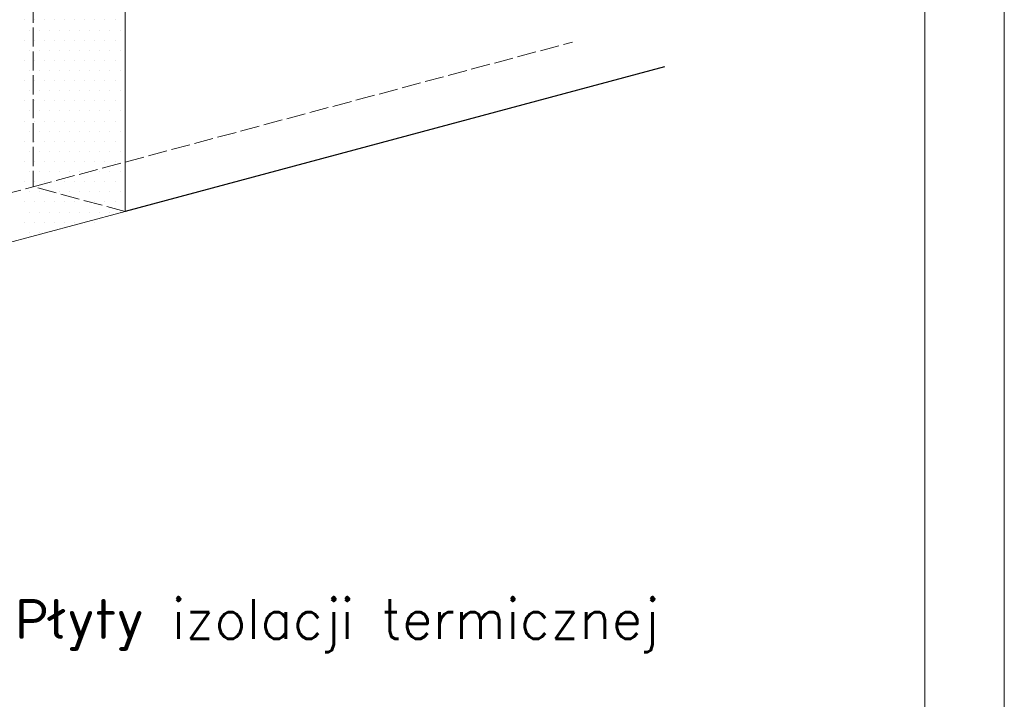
# Model space of a CAD drawing. Header units: millimetres. Extents: x 0 to 152651, y 46550 to 81081.
# Tile 55 of 109: x 140597 to 141215, y 50831 to 51258. Entities that reach past the tile are written whole.
import ezdxf

# ---------------------------------------------------------------- set-up
doc = ezdxf.new("R2010")
doc.units = ezdxf.units.MM
doc.linetypes.add('ACAD_ISO02W100', pattern=[15, 12, -3])
for name, color, linetype, lineweight in [('cienka', 3, 'Continuous', 18), ('linia', 100, 'Continuous', 25), ('przerywa', 100, 'ACAD_ISO02W100', 5)]:
    doc.layers.add(name, color=color, linetype=linetype, lineweight=lineweight)
doc.styles.get("Standard").update_dxf_attribs({"font": 'GOTHIC.TTF'})

msp = doc.modelspace()

# ---------------------------------------------------------------- linework, layer by layer
at = {"layer": 'cienka', "color": 18, "true_color": 0x000000}
for p, q in [((141215.372, 52489.514), (141215.372, 49519.514)), ((141215.372, 49519.514), (141215.372, 52489.514)), ((141215.372, 49519.514), (141215.372, 52489.514)), ((141165.372, 52439.514), (141165.372, 49569.514))]:
    msp.add_line(p, q, dxfattribs=at)
at = {"layer": 'linia', "color": 18, "lineweight": 20, "true_color": 0x000000}
for p, q in [((140663.205, 51387.281), (140663.205, 51137.281)), ((140599.569, 51257.539), (140599.569, 51257.539)), ((140605.919, 51257.539), (140605.919, 51257.539)), ((140612.269, 51257.539), (140612.269, 51257.539)), ((140618.619, 51257.539), (140618.619, 51257.539)), ((140624.969, 51257.539), (140624.969, 51257.539)), ((140631.319, 51257.539), (140631.319, 51257.539)), ((140637.669, 51257.539), (140637.669, 51257.539)), ((140644.019, 51257.539), (140644.019, 51257.539)), ((140650.369, 51257.539), (140650.369, 51257.539)), ((140656.719, 51257.539), (140656.719, 51257.539)), ((140663.069, 51257.539), (140663.069, 51257.539)), ((140602.744, 51251.189), (140602.744, 51251.189)), ((140609.094, 51251.189), (140609.094, 51251.189)), ((140615.444, 51251.189), (140615.444, 51251.189)), ((140621.794, 51251.189), (140621.794, 51251.189)), ((140628.144, 51251.189), (140628.144, 51251.189)), ((140634.494, 51251.189), (140634.494, 51251.189)), ((140640.844, 51251.189), (140640.844, 51251.189)), ((140647.194, 51251.189), (140647.194, 51251.189)), ((140653.544, 51251.189), (140653.544, 51251.189)), ((140659.894, 51251.189), (140659.894, 51251.189)), ((140599.569, 51244.839), (140599.569, 51244.839)), ((140605.919, 51244.839), (140605.919, 51244.839)), ((140612.269, 51244.839), (140612.269, 51244.839)), ((140618.619, 51244.839), (140618.619, 51244.839)), ((140624.969, 51244.839), (140624.969, 51244.839)), ((140631.319, 51244.839), (140631.319, 51244.839)), ((140637.669, 51244.839), (140637.669, 51244.839)), ((140644.019, 51244.839), (140644.019, 51244.839)), ((140650.369, 51244.839), (140650.369, 51244.839)), ((140656.719, 51244.839), (140656.719, 51244.839)), ((140663.069, 51244.839), (140663.069, 51244.839)), ((140602.744, 51238.489), (140602.744, 51238.489)), ((140609.094, 51238.489), (140609.094, 51238.489)), ((140615.444, 51238.489), (140615.444, 51238.489)), ((140621.794, 51238.489), (140621.794, 51238.489)), ((140628.144, 51238.489), (140628.144, 51238.489)), ((140634.494, 51238.489), (140634.494, 51238.489)), ((140640.844, 51238.489), (140640.844, 51238.489)), ((140647.194, 51238.489), (140647.194, 51238.489)), ((140653.544, 51238.489), (140653.544, 51238.489)), ((140659.894, 51238.489), (140659.894, 51238.489)), ((140599.569, 51232.139), (140599.569, 51232.139)), ((140605.919, 51232.139), (140605.919, 51232.139)), ((140612.269, 51232.139), (140612.269, 51232.139)), ((140618.619, 51232.139), (140618.619, 51232.139)), ((140624.969, 51232.139), (140624.969, 51232.139)), ((140631.319, 51232.139), (140631.319, 51232.139)), ((140637.669, 51232.139), (140637.669, 51232.139)), ((140644.019, 51232.139), (140644.019, 51232.139)), ((140650.369, 51232.139), (140650.369, 51232.139)), ((140656.719, 51232.139), (140656.719, 51232.139)), ((140663.069, 51232.139), (140663.069, 51232.139)), ((140602.744, 51225.789), (140602.744, 51225.789)), ((140609.094, 51225.789), (140609.094, 51225.789)), ((140615.444, 51225.789), (140615.444, 51225.789)), ((140621.794, 51225.789), (140621.794, 51225.789)), ((140628.144, 51225.789), (140628.144, 51225.789)), ((140634.494, 51225.789), (140634.494, 51225.789)), ((140640.844, 51225.789), (140640.844, 51225.789)), ((140647.194, 51225.789), (140647.194, 51225.789)), ((140653.544, 51225.789), (140653.544, 51225.789)), ((140659.894, 51225.789), (140659.894, 51225.789)), ((140599.569, 51219.439), (140599.569, 51219.439)), ((140605.919, 51219.439), (140605.919, 51219.439)), ((140612.269, 51219.439), (140612.269, 51219.439)), ((140618.619, 51219.439), (140618.619, 51219.439)), ((140624.969, 51219.439), (140624.969, 51219.439)), ((140631.319, 51219.439), (140631.319, 51219.439)), ((140637.669, 51219.439), (140637.669, 51219.439)), ((140644.019, 51219.439), (140644.019, 51219.439)), ((140650.369, 51219.439), (140650.369, 51219.439)), ((140656.719, 51219.439), (140656.719, 51219.439)), ((140663.069, 51219.439), (140663.069, 51219.439)), ((140602.744, 51213.089), (140602.744, 51213.089)), ((140609.094, 51213.089), (140609.094, 51213.089)), ((140615.444, 51213.089), (140615.444, 51213.089)), ((140621.794, 51213.089), (140621.794, 51213.089)), ((140628.144, 51213.089), (140628.144, 51213.089)), ((140634.494, 51213.089), (140634.494, 51213.089)), ((140640.844, 51213.089), (140640.844, 51213.089)), ((140647.194, 51213.089), (140647.194, 51213.089)), ((140653.544, 51213.089), (140653.544, 51213.089)), ((140659.894, 51213.089), (140659.894, 51213.089)), ((140599.569, 51206.739), (140599.569, 51206.739)), ((140605.919, 51206.739), (140605.919, 51206.739)), ((140612.269, 51206.739), (140612.269, 51206.739)), ((140618.619, 51206.739), (140618.619, 51206.739)), ((140624.969, 51206.739), (140624.969, 51206.739)), ((140631.319, 51206.739), (140631.319, 51206.739)), ((140637.669, 51206.739), (140637.669, 51206.739)), ((140644.019, 51206.739), (140644.019, 51206.739)), ((140650.369, 51206.739), (140650.369, 51206.739)), ((140656.719, 51206.739), (140656.719, 51206.739)), ((140663.069, 51206.739), (140663.069, 51206.739)), ((140602.744, 51200.389), (140602.744, 51200.389)), ((140609.094, 51200.389), (140609.094, 51200.389)), ((140615.444, 51200.389), (140615.444, 51200.389)), ((140621.794, 51200.389), (140621.794, 51200.389)), ((140628.144, 51200.389), (140628.144, 51200.389)), ((140634.494, 51200.389), (140634.494, 51200.389)), ((140640.844, 51200.389), (140640.844, 51200.389)), ((140647.194, 51200.389), (140647.194, 51200.389)), ((140653.544, 51200.389), (140653.544, 51200.389)), ((140659.894, 51200.389), (140659.894, 51200.389)), ((140599.569, 51194.039), (140599.569, 51194.039)), ((140605.919, 51194.039), (140605.919, 51194.039)), ((140612.269, 51194.039), (140612.269, 51194.039)), ((140618.619, 51194.039), (140618.619, 51194.039)), ((140624.969, 51194.039), (140624.969, 51194.039)), ((140631.319, 51194.039), (140631.319, 51194.039)), ((140637.669, 51194.039), (140637.669, 51194.039)), ((140644.019, 51194.039), (140644.019, 51194.039)), ((140650.369, 51194.039), (140650.369, 51194.039)), ((140656.719, 51194.039), (140656.719, 51194.039)), ((140663.069, 51194.039), (140663.069, 51194.039)), ((140602.744, 51187.689), (140602.744, 51187.689)), ((140609.094, 51187.689), (140609.094, 51187.689)), ((140615.444, 51187.689), (140615.444, 51187.689)), ((140621.794, 51187.689), (140621.794, 51187.689)), ((140628.144, 51187.689), (140628.144, 51187.689)), ((140634.494, 51187.689), (140634.494, 51187.689)), ((140640.844, 51187.689), (140640.844, 51187.689)), ((140647.194, 51187.689), (140647.194, 51187.689)), ((140653.544, 51187.689), (140653.544, 51187.689)), ((140659.894, 51187.689), (140659.894, 51187.689)), ((140599.569, 51181.339), (140599.569, 51181.339)), ((140605.919, 51181.339), (140605.919, 51181.339)), ((140612.269, 51181.339), (140612.269, 51181.339)), ((140618.619, 51181.339), (140618.619, 51181.339)), ((140624.969, 51181.339), (140624.969, 51181.339)), ((140631.319, 51181.339), (140631.319, 51181.339)), ((140637.669, 51181.339), (140637.669, 51181.339)), ((140644.019, 51181.339), (140644.019, 51181.339)), ((140650.369, 51181.339), (140650.369, 51181.339)), ((140656.719, 51181.339), (140656.719, 51181.339)), ((140663.069, 51181.339), (140663.069, 51181.339)), ((140602.744, 51174.989), (140602.744, 51174.989)), ((140609.094, 51174.989), (140609.094, 51174.989)), ((140615.444, 51174.989), (140615.444, 51174.989)), ((140621.794, 51174.989), (140621.794, 51174.989)), ((140628.144, 51174.989), (140628.144, 51174.989)), ((140634.494, 51174.989), (140634.494, 51174.989)), ((140640.844, 51174.989), (140640.844, 51174.989)), ((140647.194, 51174.989), (140647.194, 51174.989)), ((140653.544, 51174.989), (140653.544, 51174.989)), ((140659.894, 51174.989), (140659.894, 51174.989)), ((140599.569, 51168.639), (140599.569, 51168.639)), ((140605.919, 51168.639), (140605.919, 51168.639)), ((140612.269, 51168.639), (140612.269, 51168.639)), ((140618.619, 51168.639), (140618.619, 51168.639)), ((140624.969, 51168.639), (140624.969, 51168.639)), ((140631.319, 51168.639), (140631.319, 51168.639)), ((140637.669, 51168.639), (140637.669, 51168.639)), ((140644.019, 51168.639), (140644.019, 51168.639)), ((140650.369, 51168.639), (140650.369, 51168.639)), ((140656.719, 51168.639), (140656.719, 51168.639)), ((140663.069, 51168.639), (140663.069, 51168.639)), ((140602.744, 51162.289), (140602.744, 51162.289)), ((140609.094, 51162.289), (140609.094, 51162.289)), ((140615.444, 51162.289), (140615.444, 51162.289)), ((140621.794, 51162.289), (140621.794, 51162.289)), ((140628.144, 51162.289), (140628.144, 51162.289)), ((140634.494, 51162.289), (140634.494, 51162.289)), ((140640.844, 51162.289), (140640.844, 51162.289)), ((140647.194, 51162.289), (140647.194, 51162.289)), ((140653.544, 51162.289), (140653.544, 51162.289)), ((140659.894, 51162.289), (140659.894, 51162.289)), ((140599.569, 51155.939), (140599.569, 51155.939)), ((140605.919, 51155.939), (140605.919, 51155.939)), ((140612.269, 51155.939), (140612.269, 51155.939)), ((140618.619, 51155.939), (140618.619, 51155.939)), ((140624.969, 51155.939), (140624.969, 51155.939)), ((140631.319, 51155.939), (140631.319, 51155.939)), ((140637.669, 51155.939), (140637.669, 51155.939)), ((140644.019, 51155.939), (140644.019, 51155.939)), ((140650.369, 51155.939), (140650.369, 51155.939)), ((140656.719, 51155.939), (140656.719, 51155.939)), ((140663.069, 51155.939), (140663.069, 51155.939)), ((140602.744, 51149.589), (140602.744, 51149.589)), ((140609.094, 51149.589), (140609.094, 51149.589)), ((140615.444, 51149.589), (140615.444, 51149.589)), ((140621.794, 51149.589), (140621.794, 51149.589)), ((140628.144, 51149.589), (140628.144, 51149.589)), ((140634.494, 51149.589), (140634.494, 51149.589)), ((140640.844, 51149.589), (140640.844, 51149.589)), ((140647.194, 51149.589), (140647.194, 51149.589)), ((140653.544, 51149.589), (140653.544, 51149.589)), ((140659.894, 51149.589), (140659.894, 51149.589)), ((140599.569, 51143.239), (140599.569, 51143.239)), ((140605.919, 51143.239), (140605.919, 51143.239)), ((140612.269, 51143.239), (140612.269, 51143.239)), ((140618.619, 51143.239), (140618.619, 51143.239)), ((140624.969, 51143.239), (140624.969, 51143.239)), ((140631.319, 51143.239), (140631.319, 51143.239)), ((140637.669, 51143.239), (140637.669, 51143.239)), ((140644.019, 51143.239), (140644.019, 51143.239)), ((140650.369, 51143.239), (140650.369, 51143.239)), ((140656.719, 51143.239), (140656.719, 51143.239)), ((140663.069, 51143.239), (140663.069, 51143.239)), ((140663.205, 51137.281), (140180.242, 51007.872)), ((140602.744, 51136.889), (140602.744, 51136.889)), ((140609.094, 51136.889), (140609.094, 51136.889)), ((140615.444, 51136.889), (140615.444, 51136.889)), ((140621.794, 51136.889), (140621.794, 51136.889)), ((140628.144, 51136.889), (140628.144, 51136.889)), ((140634.494, 51136.889), (140634.494, 51136.889)), ((140640.844, 51136.889), (140640.844, 51136.889)), ((140647.194, 51136.889), (140647.194, 51136.889)), ((140653.544, 51136.889), (140653.544, 51136.889)), ((140659.894, 51136.889), (140659.894, 51136.889)), ((140599.569, 51130.539), (140599.569, 51130.539)), ((140605.919, 51130.539), (140605.919, 51130.539)), ((140612.269, 51130.539), (140612.269, 51130.539)), ((140618.619, 51130.539), (140618.619, 51130.539)), ((140624.969, 51130.539), (140624.969, 51130.539)), ((140631.319, 51130.539), (140631.319, 51130.539)), ((140637.669, 51130.539), (140637.669, 51130.539)), ((140644.019, 51130.539), (140644.019, 51130.539)), ((140602.744, 51124.189), (140602.744, 51124.189)), ((140609.094, 51124.189), (140609.094, 51124.189)), ((140615.444, 51124.189), (140615.444, 51124.189))]:
    msp.add_line(p, q, dxfattribs=at)
at = {"layer": 'linia', "color": 18, "true_color": 0x000000}
msp.add_line((141001.989, 51228.058), (140663.205, 51137.281), dxfattribs=at)
at = {"layer": 'przerywa', "color": 18, "linetype": 'ACAD_ISO02W100', "lineweight": 20, "true_color": 0x000000}
for p in [(140605.25, 51402.81), (140122.287, 51023.401), (140663.205, 51137.281)]:
    msp.add_line(p, (140605.25, 51152.81), dxfattribs=at)
at = {"layer": 'przerywa', "color": 18, "linetype": 'ACAD_ISO02W100', "true_color": 0x000000}
msp.add_line((140605.25, 51152.81), (140944.033, 51243.587), dxfattribs=at)

# ---------------------------------------------------------------- texts
at = {"layer": 'linia', "color": 18, "true_color": 0x000000, "insert": (140593.854, 50893.904), "char_height": 25, "width": 667.8769, "attachment_point": 1}
msp.add_mtext('{\\Fromans|c238;Płyty izolacji termicznej}', dxfattribs=at)

doc.saveas('drawing.dxf')
